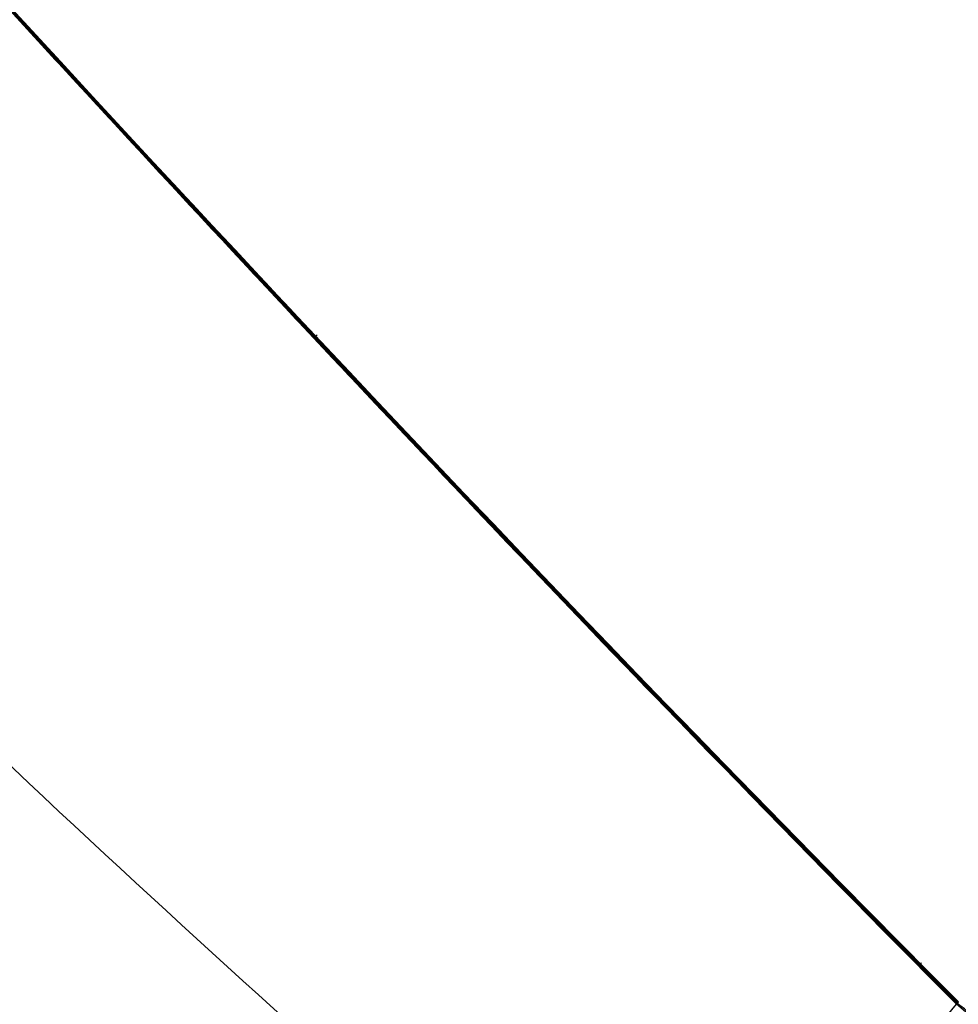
# Model space of a CAD drawing. Header units: millimetres. Extents: x -225 to 225, y 20 to 511.
# Tile 180 of 256: x -196.79 to -194.75, y 41.96 to 44.1. Entities that reach past the tile are written whole.
import ezdxf

# ---------------------------------------------------------------- set-up
doc = ezdxf.new("R2010")
doc.units = ezdxf.units.MM
doc.layers.add('SISTA 05_tapissée', color=7, linetype='Continuous', true_color=0xffffff)

msp = doc.modelspace()

# ---------------------------------------------------------------- linework, layer by layer
at = {"layer": 'SISTA 05_tapissée', "color": 7, "true_color": 0xffffff}
msp.add_line((-197.7251, 38.3837, 655), (-194.7548, 41.9581, 655), dxfattribs=at)
msp.add_arc((-168.9016, 72.2873, 658.182), 43.182, 210.30177, 231.99167, dxfattribs=at)
at = {"layer": 'SISTA 05_tapissée', "color": 7, "true_color": 0xffffff, "extrusion": (0, 0, -1)}
msp.add_arc((168.9016, 72.2873, -655), 44.5, 308.00833, 329.69823, dxfattribs=at)
at = {"layer": 'SISTA 05_tapissée', "color": 7, "true_color": 0xffffff, "extrusion": (-0.639118, -0.769109, 2.11411e-11)}
msp.add_arc((-176.6038, 654.5, 92.2009), 0.5, 0, 90, dxfattribs=at)
at = {"layer": 'SISTA 05_tapissée', "color": 7, "true_color": 0xffffff}
for points, knots in [([(-194.7548, 41.9581, 655), (-195.4367, 42.6434, 655), (-196.107, 43.3517, 655), (-197.4149, 44.7756, 655), (-198.0637, 45.5033, 655), (-199.3987, 47.0352, 655), (-200.0934, 47.8523, 655), (-201.4482, 49.4966, 655), (-202.1176, 50.335, 655), (-203.4004, 52.036, 655), (-204.0251, 52.9144, 655), (-205.1699, 54.7113, 655), (-205.7016, 55.6519, 655), (-206.5136, 57.3803, 655), (-206.8288, 58.1713, 655), (-207.3598, 59.7744, 655), (-207.5795, 60.5963, 655), (-207.9547, 62.3099, 655), (-208.107, 63.2124, 655), (-208.353, 65.0154, 655), (-208.448, 65.9248, 655), (-208.6789, 68.6446, 655), (-208.7648, 70.4686, 655), (-208.9063, 74.7491, 655), (-208.9393, 77.2126, 655), (-208.9789, 82.1386, 655), (-208.9837, 84.6019, 655), (-208.9867, 92.08, 655), (-208.9744, 97.0951, 655), (-208.9645, 107.1251, 655), (-208.9648, 112.1402, 655), (-208.9737, 122.1702, 655), (-208.982, 127.1853, 655), (-208.9913, 137.2153, 655), (-208.99, 142.2304, 655), (-208.9638, 154.505, 655), (-208.9455, 161.7906, 655), (-208.9025, 176.3097, 655), (-208.872, 183.5952, 655), (-208.8049, 194.4844, 655), (-208.7793, 198.1271, 655), (-208.7275, 205.3865, 655), (-208.7021, 209.0293, 655), (-208.6118, 219.9183, 655), (-208.5346, 227.2035, 655), (-208.38, 238.0918, 655), (-208.321, 241.7591, 655), (-208.1738, 249.0172, 655), (-208.0833, 252.684, 655), (-207.723, 263.5674, 655), (-207.3567, 270.8983, 655), (-206.4459, 281.7495, 655), (-206.0757, 285.4124, 655), (-205.1977, 292.6187, 655), (-204.6774, 296.2637, 655), (-203.4847, 303.4246, 655), (-202.7951, 307.0435, 655), (-201.2486, 314.1365, 655), (-200.3688, 317.7146, 655), (-198.4676, 324.5594, 655), (-197.4326, 327.9118, 655), (-195.1722, 334.4823, 655), (-193.9253, 337.7625, 655), (-191.229, 344.1665, 655), (-189.7526, 347.3535, 655), (-186.5922, 353.5416, 655), (-184.8752, 356.6066, 655), (-181.2171, 362.5524, 655), (-179.225, 365.5083, 655), (-175.0587, 371.1503, 655), (-172.8195, 373.9241, 655), (-168.1804, 379.1843, 655), (-165.7082, 381.7528, 655), (-160.6323, 386.5927, 655), (-157.95, 388.9395, 655), (-155.2178, 391.1379, 655)], [0, 0, 0, 0, 0.007891, 0.007891, 0.015782, 0.015782, 0.024477, 0.024477, 0.033173, 0.033173, 0.041868, 0.041868, 0.050564, 0.050564, 0.057456, 0.057456, 0.064348, 0.064348, 0.071775, 0.071775, 0.079202, 0.079202, 0.094055, 0.094055, 0.114161, 0.114161, 0.134266, 0.134266, 0.175202, 0.175202, 0.216138, 0.216138, 0.257073, 0.257073, 0.298009, 0.298009, 0.357267, 0.357267, 0.416524, 0.416524, 0.446152, 0.446152, 0.475781, 0.475781, 0.535038, 0.535038, 0.564667, 0.564667, 0.594296, 0.594296, 0.653553, 0.653553, 0.683182, 0.683182, 0.71281, 0.71281, 0.742439, 0.742439, 0.772068, 0.772068, 0.800426, 0.800426, 0.828785, 0.828785, 0.857143, 0.857143, 0.885502, 0.885502, 0.914126, 0.914126, 0.942751, 0.942751, 0.971375, 0.971375, 1, 1, 1, 1]), ([(-208.7982, 72.2882, 655), (-208.6851, 68.6448, 655), (-208.5246, 64.9645, 655), (-207.3854, 59.7572, 655), (-206.8597, 58.1337, 655), (-204.3317, 52.7564, 655), (-201.4898, 49.4459, 655), (-197.4234, 44.7794, 655), (-196.1138, 43.3337, 655), (-194.7505, 41.9633, 655)], [0, 0, 0, 0, 0.316417, 0.316417, 0.46271, 0.46271, 0.832201, 0.832201, 1, 1, 1, 1]), ([(-195.3888, 41.1986, 635.7908), (-196.1238, 41.8279, 635.7776), (-196.8366, 42.4835, 635.764), (-198.2825, 43.9119, 635.7341), (-199.0107, 44.69, 635.7179), (-200.404, 46.3011, 635.6843), (-201.0692, 47.1341, 635.6669), (-202.3324, 48.85, 635.6311), (-202.9304, 49.7329, 635.6127), (-204.0556, 51.5433, 635.5749), (-204.5827, 52.4707, 635.5555), (-205.5627, 54.3644, 635.516), (-206.0156, 55.3308, 635.4959), (-206.8444, 57.2963, 635.4549), (-207.2202, 58.2956, 635.434), (-207.8924, 60.321, 635.3918), (-208.1887, 61.3471, 635.3703), (-208.6999, 63.42, 635.3271), (-208.9148, 64.4666, 635.3053), (-209.2617, 66.5741, 635.2613), (-209.3938, 67.6349, 635.2392), (-209.5741, 69.7641, 635.1947), (-209.6223, 70.8325, 635.1725), (-209.6284, 71.9014, 635.1502)], [0.0082625, 0.0082625, 0.0082625, 0.0082625, 0.0909091, 0.0909091, 0.1818182, 0.1818182, 0.2727273, 0.2727273, 0.3636364, 0.3636364, 0.4545455, 0.4545455, 0.5454545, 0.5454545, 0.6363636, 0.6363636, 0.7272727, 0.7272727, 0.8181818, 0.8181818, 0.9090909, 0.9090909, 1, 1, 1, 1]), ([(-203.0655, 42.9986, 648.9117), (-203.032, 42.9595, 646.5663), (-202.7238, 43.1559, 644.2211), (-201.5868, 44.0013, 639.7481), (-200.7581, 44.6503, 637.6209), (-198.6567, 46.3408, 633.7813), (-197.3843, 47.3821, 632.0696), (-194.5138, 49.7606, 629.2204), (-192.916, 51.0975, 628.0832), (-189.5469, 53.9398, 626.4907), (-187.7764, 55.4444, 626.0341), (-185.9995, 56.965, 625.937)], [0, 0, 0, 0, 0.2, 0.2, 0.4, 0.4, 0.6, 0.6, 0.8, 0.8, 0.999547, 0.999547, 0.999547, 0.999547]), ([(-199.6751, 47.3682, 655), (-199.3511, 46.9871, 655), (-199.0247, 46.6083, 655), (-198.0609, 45.5023, 655), (-197.4153, 44.7781, 655), (-196.104, 43.3505, 655), (-195.4375, 42.6462, 655), (-194.7539, 41.9592, 655)], [360.658868, 360.658868, 360.658868, 360.658868, 362.1525, 362.1525, 365.061112, 365.061112, 367.969605, 367.969605, 367.969605, 367.969605]), ([(-199.529, 47.199, 655), (-199.2527, 46.8753, 655), (-198.9749, 46.5533, 655), (-198.0599, 45.5033, 655), (-197.4143, 44.779, 655), (-196.103, 43.3515, 655), (-195.4366, 42.6472, 655), (-194.7531, 41.9602, 655)], [360.881358, 360.881358, 360.881358, 360.881358, 362.1525, 362.1525, 365.061112, 365.061112, 367.969485, 367.969485, 367.969485, 367.969485]), ([(-199.3629, 47.0069, 655), (-199.1411, 46.7482, 655), (-198.9185, 46.4907, 655), (-198.0588, 45.5042, 655), (-197.4132, 44.78, 655), (-196.1021, 43.3525, 655), (-195.4357, 42.6482, 655), (-194.7522, 41.9612, 655)], [361.134227, 361.134227, 361.134227, 361.134227, 362.1525, 362.1525, 365.061112, 365.061112, 367.969365, 367.969365, 367.969365, 367.969365]), ([(-196.7609, 44.0636, 655), (-196.7608, 44.0635, 655), (-196.7608, 44.0634, 655), (-196.2776, 43.5375, 655), (-195.7887, 43.0167, 655), (-195.2914, 42.5043, 655)], [365.060741, 365.060741, 365.060741, 365.060741, 365.061112, 365.061112, 367.203918, 367.203918, 367.203918, 367.203918]), ([(-196.7607, 44.0633, 655), (-196.7603, 44.0637, 655), (-196.76, 44.064, 655), (-196.7593, 44.0646, 655), (-196.759, 44.0649, 655), (-196.7583, 44.0655, 655), (-196.7579, 44.0659, 655), (-196.7573, 44.0665, 655), (-196.757, 44.0668, 655), (-196.7566, 44.0671, 655)], [0, 0, 0, 0, 0.2, 0.2, 0.4, 0.4, 0.6, 0.6, 0.7893218, 0.7893218, 0.7893218, 0.7893218]), ([(-196.1531, 43.4085, 659.5), (-196.1527, 43.409, 659.5), (-196.1522, 43.4094, 659.5), (-196.1512, 43.4103, 659.5), (-196.1507, 43.4108, 659.5), (-196.1498, 43.4117, 659.5), (-196.1493, 43.4122, 659.5), (-196.1483, 43.4131, 659.5), (-196.1478, 43.4135, 659.5), (-196.1468, 43.4144, 659.5), (-196.1464, 43.4149, 659.5), (-196.1459, 43.4153, 659.5)], [0, 0, 0, 0, 0.2, 0.2, 0.4, 0.4, 0.6, 0.6, 0.8, 0.8, 0.9999999, 0.9999999, 0.9999999, 0.9999999]), ([(-194.838, 42.0419, 659.5), (-194.8375, 42.0424, 659.5), (-194.8371, 42.0428, 659.5), (-194.8362, 42.0437, 659.5), (-194.8357, 42.0442, 659.5), (-194.8348, 42.0451, 659.5), (-194.8343, 42.0455, 659.5), (-194.8334, 42.0464, 659.5), (-194.833, 42.0469, 659.5), (-194.8321, 42.0478, 659.5), (-194.8316, 42.0483, 659.5), (-194.8311, 42.0487, 659.5)], [0, 0, 0, 0, 0.2, 0.2, 0.4, 0.4, 0.6, 0.6, 0.8, 0.8, 0.9999999, 0.9999999, 0.9999999, 0.9999999]), ([(-194.3682, 41.641, 654.5), (-194.3682, 41.641, 654.5524), (-194.3746, 41.6463, 654.6047), (-194.3994, 41.6671, 654.7043), (-194.4179, 41.6824, 654.7515), (-194.4653, 41.7218, 654.8362), (-194.4941, 41.7458, 654.8737), (-194.5592, 41.7999, 654.9353), (-194.5955, 41.8301, 654.9593), (-194.6721, 41.8938, 654.9917), (-194.7124, 41.9272, 655), (-194.7527, 41.9607, 655)], [0, 0, 0, 0, 0.2, 0.2, 0.4, 0.4, 0.6, 0.6, 0.8, 0.8, 1, 1, 1, 1])]:
    msp.add_open_spline(points, degree=3, knots=knots, dxfattribs=at)
for points in [[(-196.4699, 43.7564, 655), (-195.907, 43.149, 655), (-195.3354, 42.5493, 655), (-194.7514, 41.9622, 655)], [(-194.7548, 41.9581, 655), (-194.7534, 41.9598, 655), (-194.7519, 41.9616, 655), (-194.7505, 41.9633, 655)]]:
    msp.add_open_spline(points, degree=3, dxfattribs=at)

doc.saveas('drawing.dxf')
